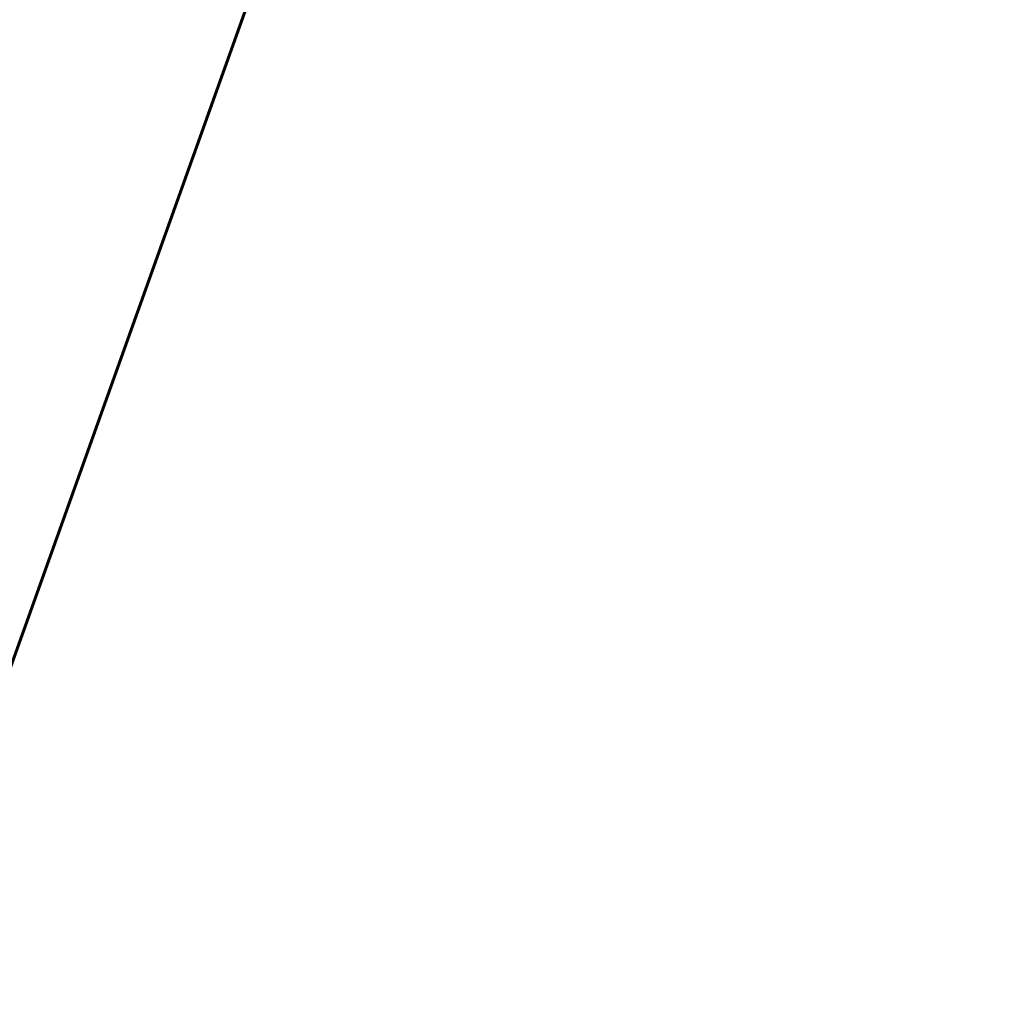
# Model space of a CAD drawing. Header units: metres. Extents: x 134157 to 138734, y 451157 to 455772.
# Tile 192 of 256: x 136425 to 136457, y 453343 to 453375. Entities that reach past the tile are written whole.
import ezdxf

# ---------------------------------------------------------------- set-up
doc = ezdxf.new("R2010")
doc.units = ezdxf.units.M
doc.layers.add('-DR-alg-bladkaders viewports', color=7, linetype='Continuous', lineweight=60)
doc.layers.add('-DR-alg-hulplijnen kantverharding asflast nieuwe fietsstraat', color=7, linetype='Continuous', true_color=0xff9429, plot=False)
doc.layers.add('-DR-nw-gr-arc-gras', color=7, linetype='Continuous', true_color=0xb5d5a4)
doc.layers.add('-DR-nw-vh-kantverharding', color=3, linetype='Continuous')

msp = doc.modelspace()

# ---------------------------------------------------------------- hatches: boundary and pattern name
at = {"layer": '-DR-nw-gr-arc-gras', "transparency": 33554687}
h = msp.add_hatch(dxfattribs=at)
h.set_pattern_fill('AGR-BOLLEN', color=256, scale=0.1, pattern_type=2)
h.set_pattern_definition([(115.3356253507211, (136419.7180158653, 453326.2367068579), (-0.2236810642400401, -0.1059037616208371), [0.06, -0.187485]), (205.3356253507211, (136419.7180158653, 453326.2367068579), (0.1059037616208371, -0.22368106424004), [0.06, -0.187485])])
edge = h.paths.add_edge_path()
edge.add_arc((-7000776.809524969, 3043164.567559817), 7592527.997363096, 340.0567505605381, 340.0572256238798)
edge.add_line((136455.7815594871, 453494.2542758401), (136455.1236032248, 453494.4934109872))
edge.add_arc((380495.2223584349, 364992.5484406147), 259592.3035530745, 160.0666568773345, 160.0804453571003)
edge.add_line((136433.832290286, 453435.7615323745), (136433.813485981, 453435.768343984))
edge.add_line((136433.813485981, 453435.768343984), (136432.1794965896, 453431.2550945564))
edge.add_line((136432.1794965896, 453431.2550945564), (136432.198303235, 453431.2482893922))
edge.add_line((136432.198303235, 453431.2482893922), (136431.6776287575, 453429.8696050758))
edge.add_line((136431.6776287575, 453429.8696050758), (136432.3363505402, 453429.6312341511))
edge.add_line((136432.3363505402, 453429.6312341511), (136434.3092713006, 453435.0765756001))

# ---------------------------------------------------------------- linework, layer by layer
at = {"layer": '-DR-alg-bladkaders viewports'}
msp.add_lwpolyline([(136568.476038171, 453755.2266495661), (136374.4304852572, 453212.2148098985), (136325.7559652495, 453229.6086740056), (136519.8015181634, 453772.6205136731)], dxfattribs=at)
at = {"layer": '-DR-alg-hulplijnen kantverharding asflast nieuwe fietsstraat'}
for points in [[(136615.5574884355, 453953.711278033), (136612.5988155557, 453946.9774368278), (136593.3968481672, 453893.9480587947), (136588.980006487, 453881.7567302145), (136586.9296896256, 453874.6504554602, -0.01588767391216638), (136585.9525370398, 453871.6277406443), (136586.3288476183, 453871.4914783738), (136577.7383367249, 453847.7673755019, 0.004101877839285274), (136569.551446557, 453824.5650928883, -0.004267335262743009), (136561.0217986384, 453800.4168774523), (136429.6486940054, 453438.3572199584, 0.002151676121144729), (136389.0241510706, 453324.8767131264), (136377.1192577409, 453291.1651317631), (136363.7665480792, 453256.9101376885), (136359.0794775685, 453243.6375652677)], [(136615.5574884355, 453953.711278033), (136612.5988155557, 453946.9774368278), (136593.3968481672, 453893.9480587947), (136588.980006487, 453881.7567302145), (136586.9296896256, 453874.6504554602, -0.01588767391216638), (136585.9525370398, 453871.6277406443), (136586.3288476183, 453871.4914783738), (136577.7383367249, 453847.7673755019, 0.004101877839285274), (136569.551446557, 453824.5650928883, -0.004267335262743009), (136561.0217986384, 453800.4168774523), (136429.6486940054, 453438.3572199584, 0.002151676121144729), (136389.0241510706, 453324.8767131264), (136377.1192577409, 453291.1651317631), (136363.7665480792, 453256.9101376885), (136363.728095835, 453256.80125087)], [(136620.467022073, 453951.9335331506), (136618.8898399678, 453946.4661328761, -0.01664357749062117), (136617.8615883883, 453943.301182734), (136595.3671784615, 453881.1791853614, -0.01664357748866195), (136594.1306749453, 453878.0896433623), (136591.8416891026, 453872.87998761, 0.01163646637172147), (136590.9554707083, 453870.7283732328), (136590.605185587, 453869.7904456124), (136590.2290830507, 453869.9266325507), (136581.6874133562, 453846.3374126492, 0.004101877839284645), (136573.5234525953, 453823.2001137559, -0.004267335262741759), (136564.9699280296, 453798.9843013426), (136433.5968233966, 453436.9246438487, 0.002151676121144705), (136392.9844638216, 453323.4781699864), (136381.0570405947, 453289.7027897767), (136367.704330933, 453255.4477957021), (136363.0397903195, 453242.2390221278)], [(136620.467022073, 453951.9335331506), (136618.8898399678, 453946.4661328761, -0.01664357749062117), (136617.8615883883, 453943.301182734), (136595.3671784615, 453881.1791853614, -0.01664357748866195), (136594.1306749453, 453878.0896433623), (136591.8416891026, 453872.87998761, 0.01163646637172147), (136590.9554707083, 453870.7283732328), (136590.605185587, 453869.7904456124), (136590.2290830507, 453869.9266325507), (136581.6874133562, 453846.3374126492, 0.004101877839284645), (136573.5234525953, 453823.2001137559, -0.004267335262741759), (136564.9699280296, 453798.9843013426), (136433.5968233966, 453436.9246438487, 0.002151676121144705), (136392.9844638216, 453323.4781699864), (136381.0570405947, 453289.7027897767), (136367.704330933, 453255.4477957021), (136367.6831793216, 453255.3878998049)]]:
    msp.add_lwpolyline(points, format="xyb", dxfattribs=at)
at = {"layer": '-DR-nw-vh-kantverharding'}
for points in [[(136359.0794775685, 453243.6375652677), (136363.7665480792, 453256.9101376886), (136377.1192577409, 453291.1651317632), (136389.0241510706, 453324.8767131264, -0.002151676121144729), (136429.6486940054, 453438.3572199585), (136561.0217986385, 453800.4168774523, 0.004267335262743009), (136569.551446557, 453824.5650928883, -0.004101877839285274), (136577.738336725, 453847.767375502), (136586.3288476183, 453871.4914783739), (136585.9525370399, 453871.6277406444)], [(136363.728095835, 453256.80125087), (136363.7665480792, 453256.9101376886), (136377.1192577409, 453291.1651317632), (136389.0241510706, 453324.8767131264, -0.002151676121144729), (136429.6486940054, 453438.3572199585), (136561.0217986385, 453800.4168774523, 0.004267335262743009), (136569.551446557, 453824.5650928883, -0.004101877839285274), (136577.738336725, 453847.767375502), (136586.3288476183, 453871.4914783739), (136585.9525370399, 453871.6277406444)], [(136363.0397903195, 453242.2390221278), (136367.704330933, 453255.4477957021), (136381.0570405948, 453289.7027897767), (136392.9844638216, 453323.4781699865, -0.002151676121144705), (136433.5968233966, 453436.9246438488), (136564.9699280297, 453798.9843013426, 0.004267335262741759), (136573.5234525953, 453823.2001137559, -0.004101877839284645), (136581.6874133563, 453846.3374126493), (136590.2290830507, 453869.9266325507), (136590.605185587, 453869.7904456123)], [(136367.6831793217, 453255.3878998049), (136367.704330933, 453255.4477957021), (136381.0570405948, 453289.7027897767), (136392.9844638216, 453323.4781699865, -0.002151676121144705), (136433.5968233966, 453436.9246438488), (136564.9699280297, 453798.9843013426, 0.004267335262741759), (136573.5234525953, 453823.2001137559, -0.004101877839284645), (136581.6874133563, 453846.3374126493), (136590.2290830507, 453869.9266325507), (136590.605185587, 453869.7904456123)], [(136392.187695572, 453320.0206781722), (136393.3616364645, 453323.3449754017, -0.002151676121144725), (136433.9728357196, 453436.7882080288), (136565.3459403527, 453798.8478655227, 0.004267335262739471), (136573.9017388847, 453823.0701157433, -0.004101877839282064), (136582.0635158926, 453846.2012257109), (136590.4689986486, 453869.4143430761)], [(136388.645266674, 453325.0050604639, -0.002151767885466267), (136429.2726816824, 453438.4936557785), (136433.4882348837, 453450.1115721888)]]:
    msp.add_lwpolyline(points, format="xyb", dxfattribs=at)

doc.saveas('drawing.dxf')
